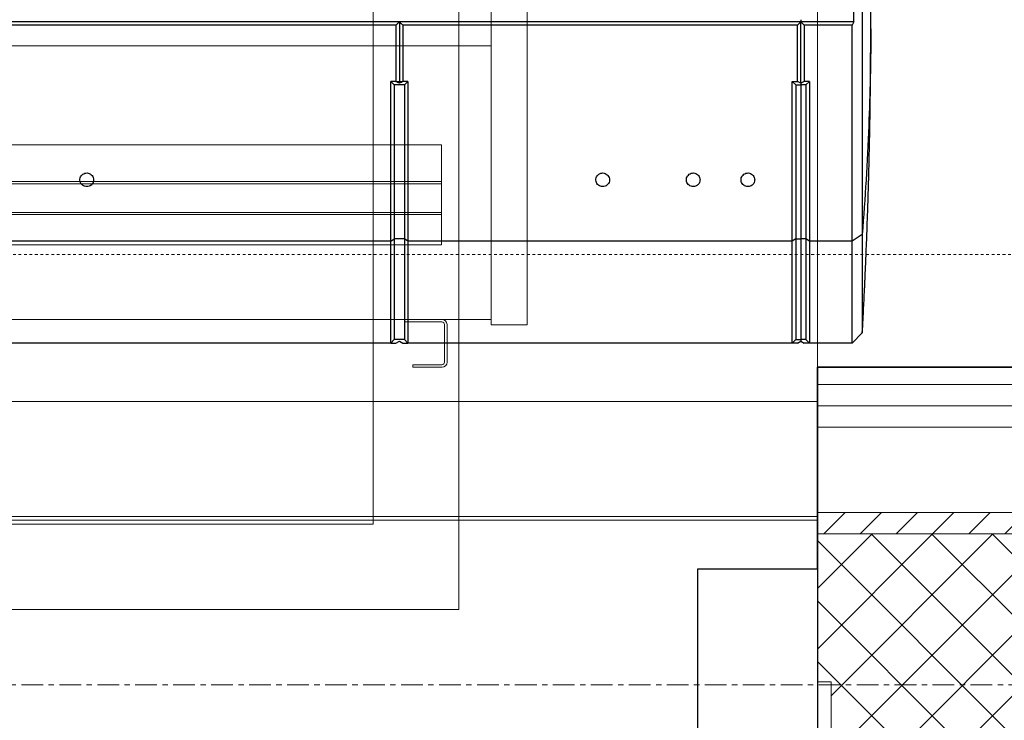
# Model space of a CAD drawing. Header units: millimetres. Extents: x -37728 to 44100, y 631619 to 691915.
# Tile 246 of 256: x 23723 to 24299, y 656547 to 656957. Entities that reach past the tile are written whole.
import ezdxf

# ---------------------------------------------------------------- set-up
doc = ezdxf.new("R2010")
doc.units = ezdxf.units.MM
doc.linetypes.add('__FK_przerywana', pattern=[0.32004, 0.16002, -0.16002])
doc.linetypes.add('Linia siatki', pattern=[2.2225, 1.27, -0.3175, 0.3175, -0.3175])
doc.layers.add('_XREF', color=7, linetype='Continuous')
doc.layers.add('Sonniger opisy', color=255, linetype='Continuous')
for name, color, linetype, lineweight in [('A-AREA', 252, 'Continuous', 5), ('A-DETL-MBND', 252, 'Continuous', 5), ('A-DOOR', 252, 'Continuous', 5), ('A-DOOR-FRAM', 252, 'Continuous', 25), ('A-FLOR', 252, 'Continuous', 5), ('A-WALL', 252, 'Continuous', 35), ('A-WALL-PATT', 252, 'Continuous', 35), ('I-FURN', 252, 'Continuous', 5), ('M-EQPM', 252, 'Continuous', 5), ('S-GRID', 252, 'Continuous', 5)]:
    doc.layers.add(name, color=color, linetype=linetype, lineweight=lineweight)

# ---------------------------------------------------------------- blocks, each defined once
blk = doc.blocks.new('G200E poziom')
at = {"color": 7, "linetype": 'Continuous'}
for p, q in [((23832.937, 12721.471), (23833.537, 12722.071)), ((23833.537, 12722.071), (23833.537, 12716.111)), ((23833.537, 12722.071), (23836.037, 12722.071)), ((23836.037, 12716.111), (23836.037, 12722.071)), ((23836.037, 12722.071), (23836.237, 12721.871)), ((23836.037, 12722.071), (23836.337, 12722.071)), ((23836.537, 12721.971), (23836.337, 12722.071)), ((23836.737, 12722.071), (23836.537, 12721.971)), ((23836.737, 12722.071), (23837.037, 12722.071)), ((23836.837, 12721.871), (23837.037, 12722.071)), ((23837.037, 12722.071), (23837.037, 12716.111)), ((23837.037, 12722.071), (23859.537, 12722.071)), ((23859.537, 12716.111), (23859.537, 12722.071)), ((23859.537, 12722.071), (23859.737, 12721.871)), ((23859.837, 12722.071), (23859.537, 12722.071)), ((23860.037, 12721.971), (23859.837, 12722.071)), ((23860.237, 12722.071), (23860.037, 12721.971)), ((23860.537, 12722.071), (23860.237, 12722.071)), ((23860.537, 12722.071), (23860.337, 12721.871)), ((23860.537, 12722.071), (23860.537, 12716.111)), ((23860.537, 12722.071), (23883.037, 12722.071)), ((23832.937, 12715.713), (23832.937, 12721.471)), ((23836.237, 12715.978), (23836.237, 12721.871)), ((23836.237, 12721.871), (23836.537, 12721.871)), ((23836.537, 12721.871), (23836.537, 12721.971)), ((23836.537, 12715.978), (23836.537, 12721.871)), ((23836.837, 12721.871), (23836.537, 12721.871)), ((23836.837, 12715.978), (23836.837, 12721.871)), ((23859.737, 12715.978), (23859.737, 12721.871)), ((23859.737, 12721.871), (23860.337, 12721.871)), ((23860.337, 12715.978), (23860.337, 12721.871)), ((23832.937, 12715.713), (23833.537, 12716.111)), ((23833.537, 12716.111), (23833.537, 12703.471)), ((23833.537, 12716.111), (23836.037, 12716.111)), ((23836.037, 12706.771), (23836.037, 12716.111)), ((23836.037, 12716.111), (23836.237, 12715.978)), ((23836.237, 12706.967), (23836.237, 12715.978)), ((23836.237, 12715.978), (23836.537, 12715.978)), ((23836.537, 12706.967), (23836.537, 12715.978)), ((23836.837, 12715.978), (23836.537, 12715.978)), ((23836.837, 12715.978), (23837.037, 12716.111)), ((23836.837, 12706.967), (23836.837, 12715.978)), ((23837.037, 12716.111), (23837.037, 12706.771)), ((23837.037, 12716.111), (23859.537, 12716.111)), ((23859.537, 12706.771), (23859.537, 12716.111)), ((23859.537, 12716.111), (23859.737, 12715.978)), ((23859.737, 12706.967), (23859.737, 12715.978)), ((23859.737, 12715.978), (23860.337, 12715.978)), ((23860.537, 12716.111), (23860.337, 12715.978)), ((23860.337, 12706.967), (23860.337, 12715.978)), ((23860.537, 12716.111), (23860.537, 12706.771)), ((23860.537, 12716.111), (23883.037, 12716.111)), ((23836.237, 12706.967), (23836.037, 12706.771)), ((23836.037, 12706.771), (23836.337, 12706.771)), ((23836.237, 12706.967), (23836.537, 12706.967)), ((23836.337, 12706.771), (23836.537, 12706.869)), ((23836.337, 12703.471), (23836.337, 12706.771)), ((23836.537, 12706.869), (23836.537, 12706.967)), ((23836.837, 12706.967), (23836.537, 12706.967)), ((23836.537, 12706.869), (23836.537, 12703.274)), ((23836.537, 12706.869), (23836.737, 12706.771)), ((23837.037, 12706.771), (23836.737, 12706.771)), ((23836.737, 12706.771), (23836.737, 12703.471)), ((23837.037, 12706.771), (23836.837, 12706.967)), ((23859.737, 12706.967), (23859.537, 12706.771)), ((23859.537, 12706.771), (23859.837, 12706.771)), ((23859.737, 12706.967), (23860.337, 12706.967)), ((23860.037, 12706.769), (23859.837, 12706.771)), ((23860.237, 12706.771), (23860.037, 12706.769)), ((23860.237, 12706.771), (23860.537, 12706.771)), ((23860.537, 12706.771), (23860.337, 12706.967)), ((23832.456, 12706.035), (23832.439, 12704.133)), ((23832.44, 12703.901), (23832.439, 12704.133)), ((23833.437, 12703.274), (23833.537, 12703.471)), ((23833.437, 12703.274), (23833.437, 12685.448)), ((23833.437, 12703.274), (23836.537, 12703.274)), ((23833.537, 12703.471), (23836.337, 12703.471)), ((23836.337, 12703.471), (23836.537, 12703.274)), ((23836.537, 12703.274), (23836.737, 12703.471)), ((23836.537, 12703.154), (23836.537, 12703.274)), ((23836.537, 12703.274), (23860.037, 12703.274)), ((23836.737, 12703.471), (23859.837, 12703.471)), ((23860.037, 12703.274), (23883.537, 12703.274)), ((23860.237, 12703.471), (23883.337, 12703.471))]:
    blk.add_line(p, q, dxfattribs=at)
at = {"color": 8, "linetype": 'Continuous'}
blk.add_lwpolyline([(23832.454, 12705.093), (23832.448, 12705.117), (23832.445, 12705.147)], dxfattribs=at)
at = {"color": 7, "linetype": 'Continuous'}
blk.add_lwpolyline([(23832.439, 12704.133), (23832.439, 12704.111), (23832.439, 12704.089)], dxfattribs=at)
for points, knots in [([(23832.937, 12721.471), (23832.923, 12721.211), (23832.897, 12720.729), (23832.861, 12720.054), (23832.833, 12719.493), (23832.812, 12719.063), (23832.798, 12718.758), (23832.79, 12718.583), (23832.786, 12718.497), (23832.785, 12718.471), (23832.784, 12718.453), (23832.783, 12718.43), (23832.781, 12718.389), (23832.778, 12718.322), (23832.774, 12718.223), (23832.768, 12718.089), (23832.758, 12717.871), (23832.744, 12717.547), (23832.722, 12717.031), (23832.696, 12716.4), (23832.669, 12715.693), (23832.645, 12715.026), (23832.624, 12714.408), (23832.605, 12713.838), (23832.586, 12713.194), (23832.565, 12712.49), (23832.545, 12711.723), (23832.528, 12710.988), (23832.513, 12710.319), (23832.5, 12709.68), (23832.489, 12709.087), (23832.481, 12708.58), (23832.475, 12708.185), (23832.471, 12707.859), (23832.465, 12707.471), (23832.46, 12707.011), (23832.455, 12706.523), (23832.452, 12706.19), (23832.45, 12706.035)], [0, 0, 0, 0, 0.051253, 0.0952, 0.131451, 0.159675, 0.177662, 0.189109, 0.192344, 0.193194, 0.193822, 0.195554, 0.197788, 0.20099, 0.208083, 0.216596, 0.227185, 0.251285, 0.282046, 0.332612, 0.381705, 0.426948, 0.468411, 0.506159, 0.54059, 0.594936, 0.644039, 0.690395, 0.737609, 0.773463, 0.813214, 0.851459, 0.869664, 0.888704, 0.911541, 0.938921, 0.97138, 1, 1, 1, 1]), ([(23832.439, 12703.689), (23832.447, 12704.634), (23832.463, 12706.524), (23832.558, 12709.473), (23832.705, 12712.536), (23832.86, 12714.654), (23832.937, 12715.713)], [0, 0, 0, 0, 0.2355914, 0.4711847, 0.7355936, 1, 1, 1, 1]), ([(23832.937, 12685.929), (23832.937, 12686.835), (23832.937, 12688.647), (23832.937, 12691.395), (23832.937, 12694.159), (23832.937, 12696.94), (23832.937, 12699.731), (23832.937, 12702.477), (23832.937, 12705.173), (23832.937, 12707.816), (23832.937, 12710.456), (23832.937, 12713.091), (23832.937, 12714.839), (23832.937, 12715.713)], [0, 0, 0, 0, 0.093333, 0.186666, 0.279999, 0.373332, 0.466665, 0.559998, 0.647999, 0.735999, 0.823999, 0.912, 1, 1, 1, 1]), ([(23839.237, 12712.521), (23839.241, 12712.476), (23839.25, 12712.386), (23839.32, 12712.266), (23839.422, 12712.175), (23839.549, 12712.123), (23839.685, 12712.117), (23839.816, 12712.155), (23839.927, 12712.235), (23840.005, 12712.347), (23840.042, 12712.478), (23840.034, 12712.615), (23839.98, 12712.742), (23839.887, 12712.843), (23839.766, 12712.908), (23839.631, 12712.929), (23839.497, 12712.904), (23839.378, 12712.837), (23839.289, 12712.734), (23839.243, 12712.622), (23839.239, 12712.549), (23839.237, 12712.521)], [0, 0, 0, 0, 0.053966, 0.107936, 0.161788, 0.215426, 0.26888, 0.32225, 0.37566, 0.429225, 0.483002, 0.536965, 0.591005, 0.644963, 0.698711, 0.752211, 0.805549, 0.858887, 0.912394, 0.966144, 1, 1, 1, 1]), ([(23842.437, 12712.521), (23842.441, 12712.476), (23842.45, 12712.386), (23842.52, 12712.266), (23842.622, 12712.175), (23842.749, 12712.123), (23842.885, 12712.117), (23843.016, 12712.155), (23843.127, 12712.235), (23843.205, 12712.347), (23843.242, 12712.478), (23843.234, 12712.615), (23843.18, 12712.742), (23843.087, 12712.843), (23842.966, 12712.908), (23842.831, 12712.929), (23842.697, 12712.904), (23842.578, 12712.837), (23842.489, 12712.734), (23842.443, 12712.622), (23842.439, 12712.549), (23842.437, 12712.521)], [0, 0, 0, 0, 0.0539658, 0.1079358, 0.1617886, 0.2154262, 0.2688806, 0.3222501, 0.3756586, 0.4292239, 0.4830011, 0.5369638, 0.5910038, 0.6449618, 0.6987104, 0.7522103, 0.8055479, 0.8588883, 0.9123935, 0.9661443, 1, 1, 1, 1]), ([(23847.737, 12712.521), (23847.741, 12712.476), (23847.75, 12712.386), (23847.82, 12712.266), (23847.922, 12712.175), (23848.049, 12712.123), (23848.185, 12712.117), (23848.316, 12712.155), (23848.427, 12712.235), (23848.505, 12712.347), (23848.542, 12712.478), (23848.534, 12712.615), (23848.48, 12712.742), (23848.387, 12712.843), (23848.266, 12712.908), (23848.131, 12712.929), (23847.997, 12712.904), (23847.878, 12712.837), (23847.789, 12712.734), (23847.743, 12712.622), (23847.739, 12712.549), (23847.737, 12712.521)], [0, 0, 0, 0, 0.053966, 0.107936, 0.161788, 0.215428, 0.268882, 0.32225, 0.37566, 0.429225, 0.483002, 0.536965, 0.591004, 0.644964, 0.698712, 0.752212, 0.805547, 0.858888, 0.912393, 0.966144, 1, 1, 1, 1]), ([(23877.937, 12712.521), (23877.941, 12712.476), (23877.95, 12712.386), (23878.02, 12712.266), (23878.122, 12712.175), (23878.249, 12712.123), (23878.385, 12712.117), (23878.516, 12712.155), (23878.627, 12712.235), (23878.705, 12712.347), (23878.742, 12712.478), (23878.734, 12712.615), (23878.68, 12712.742), (23878.587, 12712.843), (23878.466, 12712.908), (23878.331, 12712.929), (23878.197, 12712.904), (23878.078, 12712.837), (23877.989, 12712.734), (23877.943, 12712.622), (23877.939, 12712.549), (23877.937, 12712.521)], [0, 0, 0, 0, 0.053966, 0.107935, 0.161787, 0.215427, 0.268882, 0.322249, 0.375659, 0.429225, 0.483002, 0.536965, 0.591004, 0.644963, 0.69871, 0.752212, 0.805547, 0.858888, 0.912393, 0.966145, 1, 1, 1, 1]), ([(23859.837, 12706.771), (23859.853, 12706.779), (23859.887, 12706.796), (23859.953, 12706.828), (23860.003, 12706.853), (23860.037, 12706.869)], [0, 0, 0, 0, 0.250001, 0.500005, 1, 1, 1, 1]), ([(23859.837, 12703.471), (23859.837, 12704.021), (23859.837, 12705.121), (23859.837, 12706.221), (23859.837, 12706.771)], [0, 0, 0, 0, 0.5, 1, 1, 1, 1]), ([(23860.037, 12706.869), (23860.07, 12706.853), (23860.12, 12706.828), (23860.187, 12706.796), (23860.22, 12706.779), (23860.237, 12706.771)], [0, 0, 0, 0, 0.499995, 0.749999, 1, 1, 1, 1]), ([(23860.037, 12706.769), (23860.037, 12706.788), (23860.037, 12706.821), (23860.037, 12706.854), (23860.037, 12706.869)], [0, 0, 0, 0, 0.559993, 1, 1, 1, 1]), ([(23860.037, 12703.274), (23860.037, 12703.926), (23860.037, 12705.091), (23860.037, 12706.257), (23860.037, 12706.769)], [0, 0, 0, 0, 0.559971, 1, 1, 1, 1]), ([(23860.237, 12703.471), (23860.237, 12704.021), (23860.237, 12705.121), (23860.237, 12706.221), (23860.237, 12706.771)], [0, 0, 0, 0, 0.5, 1, 1, 1, 1]), ([(23832.444, 12704.846), (23832.443, 12704.746), (23832.441, 12704.36), (23832.44, 12703.974), (23832.439, 12703.688)], [0, 0, 0, 0, 0.259068, 1, 1, 1, 1]), ([(23832.439, 12704.128), (23832.439, 12704.128), (23832.439, 12704.221), (23832.44, 12704.46), (23832.441, 12704.7), (23832.442, 12704.846)], [0, 0, 0, 0, 0.000008, 0.389292, 1, 1, 1, 1]), ([(23832.444, 12705.146), (23832.444, 12705.145), (23832.444, 12705.141), (23832.444, 12705.105), (23832.443, 12705.038), (23832.443, 12704.948), (23832.442, 12704.88), (23832.442, 12704.846)], [0, 0, 0, 0, 0.141207, 0.35589, 0.570578, 0.78528, 1, 1, 1, 1]), ([(23832.444, 12704.846), (23832.444, 12704.869), (23832.444, 12704.924), (23832.445, 12705.009), (23832.445, 12705.085), (23832.445, 12705.137), (23832.445, 12705.143), (23832.445, 12705.147)], [0, 0, 0, 0, 0.141256, 0.355948, 0.570623, 0.785303, 1, 1, 1, 1]), ([(23832.444, 12705.146), (23832.444, 12705.146), (23832.444, 12705.146), (23832.445, 12705.147), (23832.445, 12705.147)], [0, 0, 0, 0, 0.499537, 1, 1, 1, 1]), ([(23832.455, 12705.093), (23832.453, 12705.097), (23832.449, 12705.107), (23832.447, 12705.12), (23832.445, 12705.132), (23832.445, 12705.138), (23832.445, 12705.14), (23832.445, 12705.141), (23832.445, 12705.142), (23832.445, 12705.142), (23832.445, 12705.142)], [0, 0, 0, 0, 0.178675, 0.472438, 0.639499, 0.71995, 0.777676, 0.852668, 0.983247, 1, 1, 1, 1]), ([(23832.439, 12704.089), (23832.439, 12704.102), (23832.439, 12704.115), (23832.439, 12704.128), (23832.439, 12704.128)], [0, 0, 0, 0, 0.999839, 1, 1, 1, 1]), ([(23832.438, 12703.689), (23832.438, 12703.589), (23832.438, 12703.089), (23832.439, 12702.48), (23832.439, 12701.971), (23832.439, 12701.861)], [0, 0, 0, 0, 0.1640955, 0.8204778, 1, 1, 1, 1]), ([(23859.837, 12703.471), (23859.862, 12703.446), (23859.908, 12703.401), (23859.974, 12703.336), (23860.016, 12703.295), (23860.037, 12703.274)], [0, 0, 0, 0, 0.373241, 0.686619, 1, 1, 1, 1]), ([(23860.037, 12703.274), (23860.062, 12703.298), (23860.107, 12703.344), (23860.174, 12703.409), (23860.216, 12703.45), (23860.237, 12703.471)], [0, 0, 0, 0, 0.373246, 0.686626, 1, 1, 1, 1])]:
    blk.add_open_spline(points, degree=3, knots=knots, dxfattribs=at)
blk = doc.blocks.new('A$Cb58f729f')
at = {"layer": 'Sonniger opisy', "color": 0, "transparency": 33554687}
blk.add_blockref('G200E poziom', (-24049.891, -12688.774), dxfattribs=at)
blk = doc.blocks.new('HVAC_Air-Curtains_Tecnosystemi_Air-For3-Wall - 1000-V1-__-00_00 Przyziemie PB')
at = {"layer": 'M-EQPM', "color": 252}
for p, q in [((63964.253, 65720.043), (63964.253, 65677.353)), ((63966.353, 65720.239), (63966.353, 65677.353)), ((63964.253, 65693.662), (63808.453, 65693.662)), ((63961.353, 65687.882), (63811.353, 65687.882)), ((63961.353, 65682.032), (63961.353, 65687.882)), ((63811.353, 65685.722), (63961.353, 65685.722)), ((63961.353, 65685.602), (63811.353, 65685.602)), ((63961.353, 65685.722), (63961.353, 65685.602)), ((63811.353, 65683.922), (63961.353, 65683.922)), ((63961.353, 65683.802), (63811.353, 65683.802)), ((63961.353, 65683.922), (63961.353, 65683.802)), ((63811.353, 65682.032), (63961.353, 65682.032)), ((63964.253, 65677.662), (63808.453, 65677.662)), ((63959.173, 65677.512), (63959.173, 65677.662)), ((63959.173, 65677.662), (63961.375, 65677.662)), ((63961.373, 65677.512), (63959.173, 65677.512)), ((63961.523, 65675.159), (63961.523, 65677.363)), ((63961.673, 65677.365), (63961.673, 65675.158)), ((63964.253, 65677.353), (63964.253, 65677.662)), ((63966.353, 65677.353), (63964.253, 65677.353)), ((63959.673, 65674.862), (63959.673, 65675.012)), ((63959.673, 65675.012), (63961.376, 65675.012)), ((63961.377, 65674.862), (63959.673, 65674.862))]:
    blk.add_line(p, q, dxfattribs=at)
for centre, radius, start, end in [((63961.373, 65677.363), 0.149, 0, 90), ((63961.375, 65677.365), 0.297, 0, 90), ((63961.376, 65675.159), 0.147, 270, 0), ((63961.377, 65675.158), 0.296, 270, 0)]:
    blk.add_arc(centre, radius, start, end, dxfattribs=at)
blk = doc.blocks.new('Wycieraczka wew1 - Wycieraczka wew 2-9214828-__-00_00 Przyziemie PB')
at = {"layer": 'I-FURN', "color": 252}
for p, q in [((75, -75), (75, -15)), ((75, -15), (75, -75)), ((70, -20), (70, -70)), ((70, -70), (-70, -70)), ((-75, -75), (75, -75)), ((75, -75), (-75, -75))]:
    blk.add_line(p, q, dxfattribs=at)
blk = doc.blocks.new('Drz Drzwi przeszklone x2 ___FK_04_0 ze szprosami - Dz_1 - Z - zwykłe - 151 x 240 _180 x 229_5_ EI 31-V8-__-00_00 Przyziemie PB')
at = {"layer": 'A-DOOR-FRAM', "color": 252}
for p, q in [((90, -3.4), (90, 6.6)), ((90, 6.6), (97, 6.6)), ((97, 6.6), (97, -3.4))]:
    blk.add_line(p, q, dxfattribs=at)
blk = doc.blocks.new('A$C4e31ac75')
at = {"layer": 'A-WALL-PATT', "lineweight": 5}
h = blk.add_hatch(dxfattribs=at)
h.set_pattern_fill('FP_8', color=256, style=0, pattern_type=2)
h.set_pattern_definition([(45, (-64249.1606, -65444.3874), (-1.060660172, 1.060660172), [])])
h.paths.add_polyline_path([(-483.342, 137.5), (-449.05, 137.5), (-449.05, 138.75), (-501.95, 138.75), (-501.95, 137.5), (-486.914, 137.5)])
h.paths.add_polyline_path([(-732.6, 137.5), (-695.95, 137.5), (-695.95, 138.75), (-748.85, 138.75), (-748.85, 137.5), (-733.85, 137.5)])
h = blk.add_hatch(dxfattribs=at)
h.set_pattern_fill('FP_9', color=256, style=0, pattern_type=2)
h.set_pattern_definition([(45, (-64249.1606, -65444.3874), (-1.76776695, 1.76776695), []), (135, (-64249.1606, -65444.3874), (-1.76776695, -1.76776695), [])])
h.paths.add_polyline_path([(-733.85, 122.5), (-696.75, 122.5), (-696.75, 128.85), (-695.95, 128.85), (-695.95, 137.5), (-733.85, 137.5), (-733.85, 136.17)])
h.paths.add_polyline_path([(-494.485, 122.5), (-464.05, 122.5), (-464.05, 137.5), (-501.95, 137.5), (-501.95, 128.85), (-501.15, 128.85), (-501.15, 122.5), (-500.563, 122.5)])
at = {"layer": 'A-AREA'}
blk.add_line((-501.95, 147.25), (-501.95, 716.274), dxfattribs=at)
at = {"layer": 'A-DETL-MBND', "linetype": '__FK_przerywana'}
blk.add_line((-432.7, 153.85), (-765.2, 153.85), dxfattribs=at)
at = {"layer": 'A-FLOR'}
for p, q in [((-501.95, 138.516), (-695.95, 138.516)), ((-695.95, 138.3), (-501.95, 138.3))]:
    blk.add_line(p, q, dxfattribs=at)
at = {"layer": 'A-WALL'}
for p, q in [((-439.3, 147.25), (-501.95, 147.25)), ((-501.95, 147.25), (-501.95, 135.45))]:
    blk.add_line(p, q, dxfattribs=at)
at = {"layer": 'A-WALL', "lineweight": 5}
for p, q in [((-501.95, 146.25), (-440.3, 146.25)), ((-695.95, 145.25), (-501.95, 145.25)), ((-501.95, 145), (-441.55, 145)), ((-501.95, 143.75), (-442.8, 143.75)), ((-501.95, 138.75), (-447.8, 138.75)), ((-501.95, 137.5), (-449.05, 137.5)), ((-501.15, 128.85), (-501.95, 128.85)), ((-501.15, 128.85), (-501.15, 111.25))]:
    blk.add_line(p, q, dxfattribs=at)
at = {"layer": 'S-GRID', "linetype": 'Linia siatki'}
blk.add_line((-1273.082, 128.673), (156.703, 128.673), dxfattribs=at)
at = {"layer": 'A-DOOR'}
blk.add_blockref('Drz Drzwi przeszklone x2 ___FK_04_0 ze szprosami - Dz_1 - Z - zwykłe - 151 x 240 _180 x 229_5_ EI 31-V8-__-00_00 Przyziemie PB', (-598.95, 128.85), dxfattribs=at)
at = {"layer": 'I-FURN'}
blk.add_blockref('Wycieraczka wew1 - Wycieraczka wew 2-9214828-__-00_00 Przyziemie PB', (-597.95, 208.073), dxfattribs=at)
at = {"layer": 'M-EQPM'}
blk.add_blockref('HVAC_Air-Curtains_Tecnosystemi_Air-For3-Wall - 1000-V1-__-00_00 Przyziemie PB', (-64485.303, -65527.612), dxfattribs=at)

msp = doc.modelspace()

# ---------------------------------------------------------------- block references
at = {"layer": '_XREF', "xscale": 10, "yscale": 10, "zscale": 10}
msp.add_blockref('A$C4e31ac75', (29209.47, 655281.12), dxfattribs=at)

# ---------------------------------------------------------------- next in the draw order: block references
at = {"xscale": 10, "yscale": 10, "zscale": 10, "rotation": 180}
msp.add_blockref('A$Cb58f729f', (22046.71, 657100.76), dxfattribs=at)

doc.saveas('drawing.dxf')
